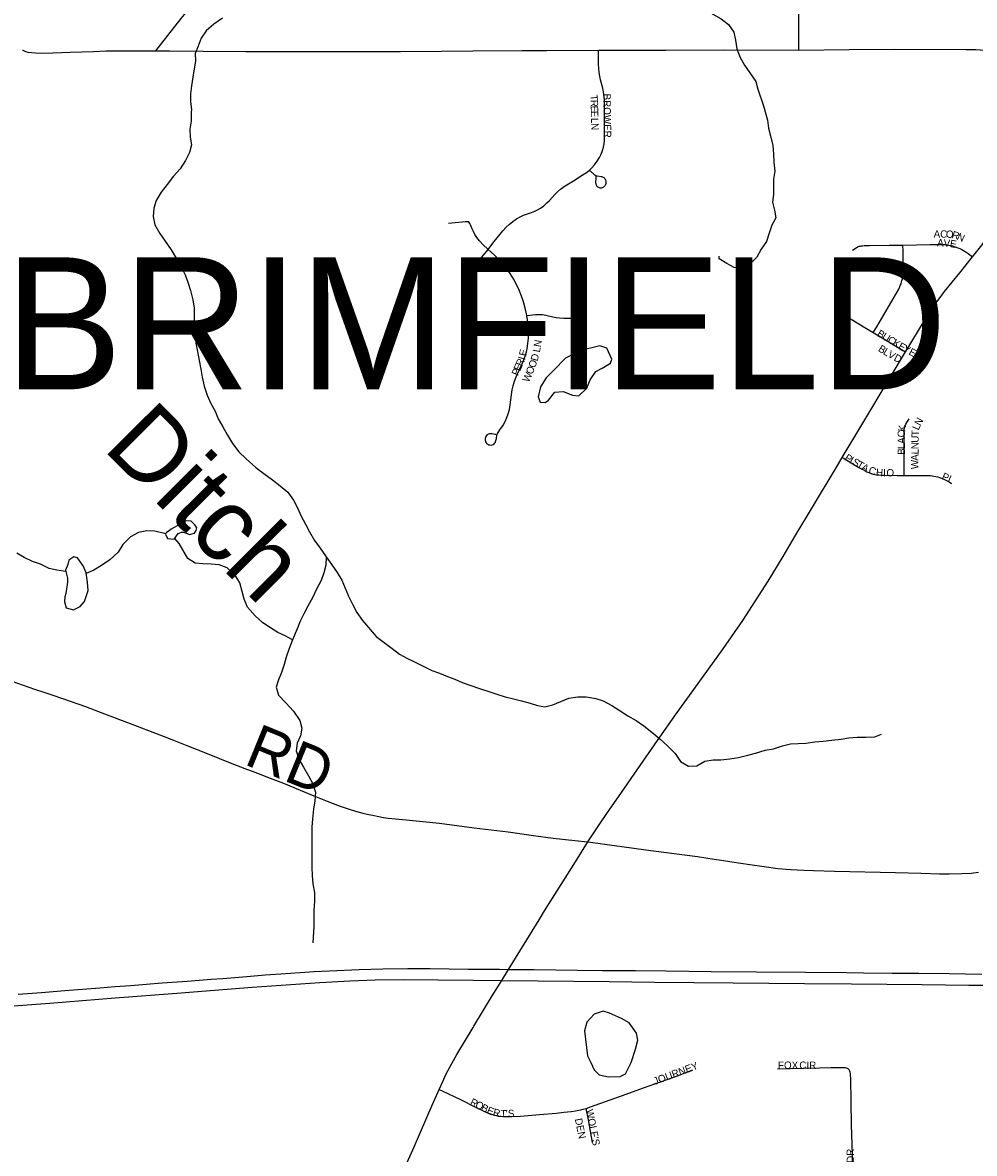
# Model space of a CAD drawing. Header units: feet. Extents: x 2113747 to 2516209, y 960708 to 1356798.
# Tile 54 of 206: x 2292399 to 2298881, y 1133424 to 1141125. Entities that reach past the tile are written whole.
import ezdxf

# ---------------------------------------------------------------- set-up
doc = ezdxf.new("R2010")
doc.units = ezdxf.units.FT
doc.header["$LTSCALE"] = 50
doc.header["$MEASUREMENT"] = 0
for name, color, linetype in [('0_Xref', 7, 'Continuous'), ('GM_X_County_Road', 3, 'Continuous'), ('GM_X_Interstate_Route', 1, 'Continuous'), ('GM_X_Minor_Lake', 5, 'Continuous'), ('GM_X_Minor_River', 5, 'Continuous'), ('GM_X_Minor_River_Text', 5, 'Continuous'), ('GM_X_Township_Road', 4, 'Continuous'), ('GM_X_Township_Road_Text', 4, 'Continuous'), ('GM_X_Township_Subdivision', 4, 'Continuous'), ('GM_X_Township_Subdivision_Text', 4, 'Continuous'), ('GM_X_Township_Text', 251, 'Continuous')]:
    doc.layers.add(name, color=color, linetype=linetype)
doc.styles.add('Styledgn030', font='dgn030.shx')
doc.styles.add('Styledgn031', font='dgn031.shx')

# ---------------------------------------------------------------- blocks, each defined once
blk = doc.blocks.new('POR')
at = {"layer": 'GM_X_County_Road', "flags": 128}
for points in [[(2298868.5, 1139530.6), (2298932.7, 1139611.9), (2298961.4, 1139651.6), (2298983.7, 1139684.3), (2299002.6, 1139718.8), (2299019.5, 1139756.9), (2299030.1, 1139784.1), (2299040.4, 1139818.4), (2299052.2, 1139865.5)], [(2298412.6, 1138882.9), (2298441.5, 1138931.2), (2298521.5, 1139063.2), (2298580.6, 1139157.3), (2298625.4, 1139223.1), (2298654.8, 1139262.7), (2298678.3, 1139294), (2298781.9, 1139421.7), (2298868.5, 1139530.6)], [(2297981.3, 1138162.6), (2298114.8, 1138384.8), (2298308.2, 1138708.8), (2298412.6, 1138882.9)], [(2296249, 1135545.3), (2296324.5, 1135661.8), (2296381.2, 1135746.2), (2296457.2, 1135853.3), (2296604.4, 1136066.6), (2296721.9, 1136236.4), (2296856.9, 1136426.5), (2296969.7, 1136583.9), (2297168.9, 1136861), (2297303.3, 1137053.1), (2297476.7, 1137320), (2297578.9, 1137489.6), (2297659, 1137625.1), (2297778.4, 1137825.2), (2297939.1, 1138092.3), (2297981.3, 1138162.6)], [(2295953.8, 1135075), (2296066, 1135255.1), (2296164.5, 1135410.2), (2296246, 1135540.7), (2296249, 1135545.3)], [(2295466.8, 1134281.9), (2295472.3, 1134291), (2295596.6, 1134495.9), (2295661.8, 1134601.7), (2295708.4, 1134677.3), (2295784.3, 1134800.4), (2295916.8, 1135015.5), (2295953.8, 1135075)], [(2295237, 1133859.8), (2295260.6, 1133914), (2295282.4, 1133961.4), (2295307.6, 1134011.2), (2295332.5, 1134057.4), (2295355.3, 1134097.2), (2295466.8, 1134281.9)], [(2294645.2, 1131312.5), (2294652.2, 1131340.1), (2294654.5, 1131363.4), (2294678.7, 1131663.8), (2294697.8, 1131872.9), (2294711.5, 1132026.5), (2294723.9, 1132170.3), (2294735.8, 1132317.7), (2294749.5, 1132471.8), (2294757.2, 1132559.1), (2294766.9, 1132657), (2294774.1, 1132717.7), (2294781.9, 1132771.7), (2294793, 1132816.7), (2294806.1, 1132857.1), (2294822.4, 1132899.4), (2294917, 1133134.5), (2295064.8, 1133469.5), (2295188.8, 1133751.7), (2295237, 1133859.8)]]:
    blk.add_lwpolyline(points, dxfattribs=at)
at = {"layer": 'GM_X_Interstate_Route', "flags": 128}
for points in [[(2292368.5, 1134507.6), (2292528.8, 1134520.3), (2292685.8, 1134532.9), (2292924.6, 1134551.5), (2293029.3, 1134559.9), (2293134.1, 1134567), (2293350, 1134584.3), (2293520.2, 1134597.2), (2293683.7, 1134609.3), (2293762.3, 1134615.3), (2293926, 1134628.4), (2294051.3, 1134638.8), (2294158.2, 1134647.4), (2294288.9, 1134656.8), (2294384, 1134662), (2294488.7, 1134667.3), (2294692, 1134675.8), (2294852.7, 1134680.5), (2295023.2, 1134683.1), (2295174.1, 1134682.2), (2295433.4, 1134679.6), (2295646.8, 1134678.1), (2295708.4, 1134677.3), (2295735.3, 1134677), (2295879.7, 1134675.1), (2296178.4, 1134672.2), (2296349, 1134670.2), (2296572.2, 1134668.6), (2296782.3, 1134667.1), (2297087.5, 1134663.5), (2297396, 1134661.3), (2297730.8, 1134657.8), (2298009.7, 1134655), (2298124.6, 1134653.8), (2298321.5, 1134652.3), (2298502, 1134650.8), (2298708.7, 1134648), (2298931.9, 1134645.1)], [(2291174.2, 1134339.1), (2291412, 1134357.7), (2291780.5, 1134386.4), (2292182.8, 1134416.9), (2292585.1, 1134446.8), (2293029.8, 1134482.2), (2293449.9, 1134514.6), (2293963.4, 1134555.5), (2294424, 1134588.5), (2294627.3, 1134598.2), (2294800.5, 1134604.9), (2295002, 1134607.9), (2295227.4, 1134606.5), (2295470.6, 1134604), (2295661.8, 1134601.7), (2295911, 1134598.8), (2296393.7, 1134593.7), (2296703, 1134590.6), (2297238.2, 1134586.5), (2297722.8, 1134580.8), (2298043.4, 1134578.8), (2298524.3, 1134574.3), (2298843.7, 1134570.4), (2299059.2, 1134568.4)]]:
    blk.add_lwpolyline(points, dxfattribs=at)
at = {"layer": 'GM_X_Minor_Lake'}
for p, q in [((2296096.8, 1138839.9), (2296014.9, 1138755.5)), ((2293466.7, 1137706.9), (2293410.7, 1137674.7)), ((2292705.4, 1137314.3), (2292693.6, 1137236.1)), ((2296224.6, 1134258.7), (2296247, 1134088.4))]:
    blk.add_line(p, q, dxfattribs=at)
at = {"layer": 'GM_X_Minor_Lake', "flags": 128}
for points in [[(2296014.9, 1138755.5), (2295965, 1138705.3), (2295925.1, 1138645.1), (2295909.3, 1138576.9), (2295923.4, 1138540.8), (2295957.4, 1138538.9), (2295981.3, 1138553), (2296023.2, 1138607.2), (2296081.2, 1138613.4), (2296143.3, 1138587.5), (2296187.3, 1138583.6), (2296241.2, 1138635.8), (2296263.1, 1138692), (2296303, 1138748.2), (2296346.9, 1138772.4), (2296402.9, 1138806.6), (2296410.8, 1138832.7), (2296376.7, 1138908.8), (2296330.6, 1138924.7), (2296200.7, 1138892.3), (2296156.7, 1138872.1), (2296096.8, 1138839.9)], [(2293410.7, 1137674.7), (2293398.8, 1137666.7), (2293376.8, 1137650.6), (2293372.8, 1137640.6), (2293386.9, 1137612.5), (2293430.9, 1137606.6), (2293458.8, 1137644.8), (2293480.8, 1137654.9), (2293496.8, 1137654.9), (2293534.8, 1137638.9), (2293570.8, 1137647.1), (2293580.8, 1137665.1), (2293584.7, 1137685.2), (2293572.7, 1137705.2), (2293546.7, 1137729.2), (2293512.6, 1137731.1), (2293490.6, 1137721), (2293466.7, 1137706.9)], [(2292693.6, 1137236.1), (2292687.6, 1137214), (2292683.7, 1137179.9), (2292695.8, 1137139.9), (2292745.8, 1137126), (2292791.8, 1137148.1), (2292821.7, 1137182.3), (2292845.5, 1137256.5), (2292841.4, 1137314.6), (2292831.3, 1137378.7), (2292811.2, 1137424.8), (2292773.1, 1137480.8), (2292749, 1137486.7), (2292713.1, 1137464.6), (2292707.1, 1137434.5), (2292691.2, 1137396.4), (2292697.3, 1137368.4), (2292705.3, 1137342.3), (2292705.4, 1137314.3)], [(2296247, 1134088.4), (2296269.1, 1134042.4), (2296291.2, 1133992.3), (2296325.3, 1133958.3), (2296389.3, 1133944.5), (2296469.4, 1133946.7), (2296505.3, 1133964.8), (2296543.2, 1134043.1), (2296573, 1134133.3), (2296588.8, 1134195.5), (2296578.7, 1134243.6), (2296530.6, 1134313.6), (2296476.5, 1134341.5), (2296396.4, 1134379.4), (2296352.4, 1134393.3), (2296292.4, 1134373.1), (2296240.5, 1134316.9), (2296224.6, 1134258.7)]]:
    blk.add_lwpolyline(points, dxfattribs=at)
at = {"layer": 'GM_X_Minor_River', "flags": 128}
for points in [[(2293759.4, 1141155.8), (2293701.7, 1141115.2), (2293650.1, 1141068.8), (2293614.5, 1141018.4), (2293595, 1140964.2), (2293575.4, 1140914), (2293575.8, 1140861.9), (2293568.2, 1140809.8), (2293558.6, 1140753.7), (2293549.1, 1140693.5), (2293541.5, 1140639.4), (2293541.9, 1140587.3), (2293548.4, 1140531.3), (2293546.5, 1140517.2)], [(2297083.9, 1141192.5), (2297156.8, 1141150.8), (2297207.1, 1141113.2), (2297243.4, 1141059.4), (2297253.8, 1141005.4), (2297262.3, 1140947.4), (2297284.7, 1140887.5), (2297315.1, 1140835.7), (2297351.5, 1140783.9), (2297391.9, 1140724.1), (2297406.3, 1140672.2), (2297445.1, 1140558.4), (2297445.1, 1140562.4)], [(2297445.1, 1140558.4), (2297472.1, 1140461.1), (2297478.5, 1140405.1), (2297492.9, 1140353.2), (2297507.4, 1140289.2), (2297511.9, 1140229.2), (2297514.3, 1140175.1), (2297520.7, 1140113.1), (2297513.2, 1140058.9), (2297511.6, 1140004.9), (2297512, 1139954.8), (2297506.4, 1139902.7), (2297518.8, 1139848.7), (2297529.2, 1139794.7), (2297501.6, 1139744.4), (2297484, 1139690.2), (2297464.5, 1139634), (2297428.9, 1139581.7), (2297399.3, 1139527.4), (2297349.8, 1139476.9), (2297298, 1139450.5), (2297244, 1139458), (2297193.9, 1139483.7), (2297143.6, 1139515.3), (2297143.5, 1139535.3)], [(2293546.5, 1140517.2), (2293546.8, 1140452.8), (2293538.9, 1140398.7), (2293541, 1140344.6), (2293549.1, 1140292.5), (2293535.2, 1140240.4), (2293509.3, 1140186.2), (2293471.5, 1140130), (2293427.6, 1140079.8), (2293383.7, 1140023.5), (2293341.8, 1139969.3), (2293309.9, 1139913.1), (2293292, 1139861), (2293288.1, 1139804.8), (2293300.2, 1139748.8), (2293334.4, 1139688.7), (2293370.5, 1139636.7), (2293410.6, 1139576.7), (2293444.8, 1139520.6), (2293478.9, 1139460.6), (2293507, 1139406.5), (2293525.1, 1139356.5), (2293543.3, 1139300.4), (2293557.4, 1139236.3), (2293567.5, 1139180.2), (2293567.8, 1139052), (2293573.9, 1138997.9), (2293580, 1138941.8), (2293590.2, 1138885.7), (2293602.3, 1138823.6), (2293612.4, 1138765.5), (2293622.5, 1138709.4), (2293636.7, 1138649.3), (2293656.8, 1138587.2), (2293680.9, 1138531.2), (2293711.1, 1138479.1), (2293731.2, 1138427.1), (2293763.3, 1138373), (2293795.4, 1138315), (2293827.6, 1138258.9), (2293871.7, 1138200.9), (2293921.8, 1138155), (2293987.9, 1138095), (2294042, 1138053.1), (2294102.1, 1138011.1), (2294152.2, 1137971.2), (2294204.3, 1137927.2), (2294244.5, 1137873.2), (2294270.6, 1137821.1), (2294294.7, 1137769.1), (2294324.8, 1137709.1), (2294352.9, 1137657), (2294387.1, 1137599), (2294425.2, 1137545), (2294467.3, 1137486.9), (2294505.5, 1137432.9), (2294541.6, 1137380.9), (2294573.7, 1137326.9), (2294595.8, 1137272.8), (2294617.9, 1137218.8), (2294648.1, 1137160.7), (2294676.2, 1137106.7), (2294714.3, 1137052.7), (2294806.6, 1136944.7), (2294860.7, 1136902.7), (2294914.8, 1136862.8), (2294964.9, 1136824.8), (2295016.9, 1136796.9), (2295069, 1136771), (2295127.1, 1136741.1), (2295187.1, 1136713.2), (2295239.2, 1136693.3), (2295293.3, 1136671.3), (2295343.3, 1136653.4), (2295393.4, 1136631.5), (2295451.4, 1136609.6), (2295511.5, 1136589.7), (2295573.5, 1136569.8), (2295627.6, 1136551.9), (2295685.6, 1136534.1), (2295741.7, 1136520.2), (2295795.7, 1136506.3), (2295855.8, 1136490.4), (2295905.8, 1136474.5), (2295955.8, 1136464.6), (2296009.8, 1136478.8), (2296063.8, 1136500.9), (2296119.7, 1136525.1), (2296179.7, 1136533.3), (2296237.7, 1136533.4), (2296303.8, 1136521.6), (2296353.8, 1136505.7), (2296411.9, 1136473.8), (2296462, 1136441.8), (2296520.1, 1136403.9), (2296578.2, 1136372), (2296630.2, 1136336), (2296684.3, 1136292.1), (2296740.5, 1136244.1), (2296790.6, 1136200.2), (2296842.7, 1136146.2)], [(2293374.4, 1137644.4), (2293298.7, 1137662.4), (2293244.7, 1137664.3), (2293188.7, 1137652.1), (2293134.8, 1137623.9), (2293082.9, 1137569.7), (2293049, 1137519.5), (2292993.1, 1137467.3), (2292937.2, 1137427.1), (2292883.3, 1137396.9), (2292832.3, 1137372.1)], [(2294236.5, 1136921.2), (2294186.4, 1136949.1), (2294136.4, 1136971.1), (2294086.3, 1137003), (2294036.2, 1137036.9), (2293982.1, 1137084.9), (2293930, 1137142.9), (2293907.9, 1137198.9), (2293893.7, 1137251), (2293877.6, 1137309.1), (2293847.5, 1137361.1), (2293793.4, 1137411.1), (2293737.3, 1137433), (2293683.3, 1137436.9), (2293627.3, 1137438.8), (2293575.3, 1137444.6), (2293525.2, 1137474.6), (2293465, 1137578.6), (2293435.2, 1137612.6)], [(2292693.1, 1137387.5), (2292633.2, 1137396.3), (2292581.2, 1137408.2), (2292521.1, 1137436.1), (2292467.1, 1137456), (2292411, 1137481.9), (2292360.9, 1137511.9)], [(2294467.3, 1137486.9), (2294463.5, 1137430.8), (2294449.6, 1137378.7), (2294431.7, 1137324.5), (2294399.8, 1137266.3), (2294375.9, 1137212.1), (2294342, 1137149.9), (2294314.1, 1137097.8), (2294290.3, 1137047.6), (2294268.4, 1136997.4), (2294236.5, 1136921.2), (2294214.6, 1136863), (2294194.8, 1136802.9), (2294180.9, 1136752.7), (2294163, 1136698.6), (2294141.1, 1136648.4), (2294125.2, 1136598.3), (2294141.3, 1136544.2), (2294191.4, 1136492.2), (2294243.6, 1136436.2), (2294287.7, 1136372.2), (2294299.8, 1136320.1), (2294291.9, 1136268), (2294268, 1136217.8), (2294262.2, 1136165.7), (2294280.3, 1136107.6), (2294312.4, 1136053.6), (2294346.5, 1135995.6), (2294374.7, 1135941.5), (2294392.8, 1135883.4), (2294388.9, 1135825.3), (2294381, 1135767.2), (2294373.2, 1135701), (2294369.3, 1135648.9), (2294369.5, 1135530.7), (2294367.7, 1135476.5), (2294367.9, 1135370.3), (2294370, 1135316.2), (2294376.1, 1135260.1), (2294386.3, 1135200), (2294386.4, 1135141.9), (2294382.5, 1135077.8), (2294382.6, 1135019.6), (2294382.8, 1134969.5), (2294375, 1134857.3)], [(2296842.7, 1136146.2), (2296878.8, 1136092.2), (2296932.9, 1136060.2), (2296990.9, 1136062.4), (2297044.8, 1136094.6), (2297100.8, 1136104.7), (2297154.8, 1136104.9), (2297214.8, 1136111), (2297274.8, 1136119.2), (2297336.8, 1136135.4), (2297390.8, 1136149.6), (2297456.8, 1136169.8), (2297512.7, 1136179.9), (2297574.7, 1136200.1), (2297628.7, 1136212.3), (2297680.7, 1136214.4), (2297732.7, 1136218.5), (2297794.7, 1136226.7), (2297850.7, 1136230.9), (2297910.7, 1136237), (2297972.7, 1136245.2), (2298024.7, 1136253.3), (2298082.7, 1136257.5), (2298140.7, 1136257.6), (2298202.7, 1136261.8), (2298248.7, 1136277.9)]]:
    blk.add_lwpolyline(points, dxfattribs=at)
at = {"layer": 'GM_X_Township_Road', "flags": 128}
for points in [[(2297686, 1140937.7), (2297685.1, 1141179.4), (2297688.9, 1141406), (2297690.6, 1141560.8), (2297689.4, 1141760.4), (2297688.5, 1141845.6), (2297688.7, 1141996.5), (2297689.2, 1142180.1), (2297690.5, 1142462.1)], [(2293306.9, 1140933.8), (2293387.8, 1141036.2), (2293479.3, 1141152.1), (2293525.2, 1141208), (2293557.1, 1141245.3), (2293606.1, 1141301.5), (2293636.6, 1141338.9), (2293662.4, 1141372.3), (2293686.7, 1141407), (2293718.9, 1141456.3), (2293748, 1141503.8), (2293796.8, 1141585.3), (2293874.1, 1141712.1)], [(2292398.3, 1140937.9), (2292400.3, 1140936.7), (2292419.4, 1140928.9), (2292434, 1140924.8), (2292460.6, 1140920.8), (2292487.1, 1140919), (2292526.8, 1140917.7), (2292605.7, 1140918.4), (2292723.8, 1140922.9), (2292881.5, 1140929.1), (2292967, 1140932.1), (2293113.4, 1140933.5), (2293306.9, 1140933.8)], [(2293306.9, 1140933.8), (2293398.6, 1140933.1), (2293629.4, 1140931.4)], [(2293629.4, 1140931.4), (2293919.5, 1140929.2), (2294562.2, 1140929.3), (2294972.3, 1140929.1), (2295252.3, 1140931.3)], [(2295252.3, 1140931.3), (2295464.4, 1140932.9), (2295802.1, 1140934), (2295969.4, 1140934.4), (2296321.2, 1140936.8)], [(2296321.2, 1140936.8), (2296776.5, 1140938.3), (2297173.6, 1140938.8), (2297686, 1140937.7)], [(2297686, 1140937.7), (2298029.1, 1140941.7), (2298337.6, 1140943.6), (2298822.7, 1140941.3), (2298858.6, 1140941.6), (2298891.1, 1140941.1), (2298920.3, 1140939.6), (2298942.7, 1140937.1), (2298962.4, 1140933.2), (2298981.9, 1140926.7), (2298996.7, 1140919.3), (2299009.3, 1140910.6), (2299018.8, 1140901.5), (2299019.4, 1140900.7)], [(2292325.9, 1136640.7), (2292402.4, 1136613.4), (2292480.4, 1136585.7), (2292550.1, 1136562.2), (2292604.8, 1136543.8), (2292729.1, 1136501.8), (2292828.1, 1136467.2), (2292956.5, 1136417.6), (2293131.5, 1136351.6), (2293333.8, 1136274.2), (2293426.1, 1136238.6), (2293517.9, 1136201.9), (2293644.7, 1136151), (2293823.6, 1136079.9), (2293912.5, 1136046), (2293981.3, 1136020.1), (2294085.8, 1135979.7), (2294176.9, 1135945.8), (2294289.2, 1135898.4), (2294394.5, 1135854.6), (2294473.3, 1135821.9), (2294554.3, 1135791.6), (2294629.5, 1135765.6), (2294665.6, 1135755), (2294715.9, 1135741.1), (2294745, 1135734.8), (2294782.1, 1135726.9), (2294824.2, 1135718.1), (2294856, 1135712.5), (2294889.6, 1135708), (2295010.2, 1135695.8), (2295238.5, 1135671.7), (2295474.3, 1135642.1), (2295706.5, 1135612.9), (2295878.7, 1135589.7), (2296012.1, 1135571.8), (2296158.7, 1135555), (2296249, 1135545.3)], [(2296249, 1135545.3), (2296265.9, 1135543.5), (2296348.5, 1135532.2), (2296395.5, 1135525.3)], [(2296395.5, 1135525.3), (2296479.5, 1135512.9), (2296642.3, 1135491.3), (2296765.4, 1135475.8), (2296995.6, 1135445), (2297109.2, 1135428.5), (2297157.7, 1135420.7), (2297228.9, 1135409), (2297350.7, 1135390.3), (2297449.2, 1135376.7), (2297542.2, 1135364.8), (2297628, 1135357.6), (2297720.2, 1135352.9), (2297784.6, 1135350.4), (2297927.7, 1135346.2), (2298342.5, 1135335.8), (2298517.4, 1135331.7), (2298643.3, 1135328.2), (2298709.1, 1135327.6), (2298794.6, 1135330), (2298858.4, 1135332.3), (2298909.2, 1135339.5)]]:
    blk.add_lwpolyline(points, dxfattribs=at)
at = {"layer": 'GM_X_Township_Subdivision', "flags": 128}
for points in [[(2296259, 1140119.7), (2296262, 1140122.3), (2296276.3, 1140136), (2296293.7, 1140156.3), (2296311.1, 1140180.6), (2296326.7, 1140206.2), (2296338.7, 1140230), (2296348.4, 1140254.9), (2296354.9, 1140277.4), (2296359.3, 1140300.5), (2296361.4, 1140320.5), (2296362.8, 1140396.3), (2296362.1, 1140547.2), (2296360.8, 1140600), (2296357.3, 1140637.7), (2296353.2, 1140665.7), (2296350.2, 1140678.7), (2296334.9, 1140735.9), (2296329.6, 1140760.6), (2296326.1, 1140785.8), (2296323.1, 1140812.5), (2296321.8, 1140845), (2296321.2, 1140936.8)], [(2295568.7, 1139580.8), (2295601.9, 1139622.6), (2295669.9, 1139706.7), (2295691.4, 1139731), (2295712.5, 1139751), (2295737.8, 1139771.3), (2295761.9, 1139787.6), (2295787.3, 1139801.8), (2295810.8, 1139812.5), (2295857.1, 1139828.8), (2295881.9, 1139838.4), (2295905.9, 1139850), (2295925.9, 1139862.1), (2295947.6, 1139877.7), (2295970.2, 1139897.3), (2295986.6, 1139913.9), (2296023.9, 1139955.4), (2296042.5, 1139973.5), (2296062, 1139990.4), (2296077.5, 1140002.1), (2296093.5, 1140013.2), (2296149.6, 1140046.8), (2296210.8, 1140085.3), (2296246.5, 1140109.2), (2296259, 1140119.7)], [(2296302.9, 1140079.2), (2296303.1, 1140072.5), (2296303.1, 1140066), (2296302.3, 1140056), (2296301.6, 1140047.5), (2296301.1, 1140038.7), (2296301.4, 1140034), (2296302, 1140029.2), (2296303.1, 1140024.3), (2296304.9, 1140019.5), (2296307.6, 1140014.9), (2296310.5, 1140011), (2296315.3, 1140006.9), (2296320.9, 1140003.6), (2296325.7, 1140001.7), (2296330.2, 1140000.3), (2296334.6, 1139999.7), (2296338.7, 1139999.9), (2296343.2, 1140000.5), (2296348.4, 1140002.3), (2296353.2, 1140004.3), (2296357.2, 1140006.6), (2296360.5, 1140009.4), (2296364.3, 1140013.2), (2296367.4, 1140017.3), (2296369.8, 1140021.4), (2296371.6, 1140025.6), (2296373, 1140030.8), (2296373.7, 1140035.3), (2296373.6, 1140041.8), (2296372.8, 1140046.4), (2296371.3, 1140051.3), (2296368.9, 1140055.7), (2296366.5, 1140059.9), (2296363.1, 1140063.8), (2296359.6, 1140066.8), (2296355.7, 1140069.4), (2296351.5, 1140071.6), (2296346.5, 1140073.2), (2296341.3, 1140074.6), (2296312.4, 1140079), (2296306.6, 1140080.1), (2296302, 1140081.6), (2296296.3, 1140085.4), (2296259, 1140119.7)], [(2295298.9, 1139758.9), (2295415, 1139771.2), (2295430.3, 1139771.3), (2295436.2, 1139770.2)], [(2295568.7, 1139580.8), (2295532.8, 1139614.8), (2295510.6, 1139637.8), (2295492.8, 1139660.7), (2295478.4, 1139682.2), (2295468.7, 1139701.8), (2295458.2, 1139725.9), (2295449.8, 1139747.7), (2295444.8, 1139757.7), (2295436.2, 1139770.2)], [(2298049.7, 1139574.6), (2298082.8, 1139595.6), (2298090.3, 1139599.3), (2298096.1, 1139601.5), (2298103.1, 1139603.2), (2298109.5, 1139604.3), (2298117.9, 1139605.4), (2298129.1, 1139606.3), (2298139.7, 1139606.9), (2298166.4, 1139607.8), (2298299.9, 1139609.2), (2298394.5, 1139610)], [(2298192, 1139014.6), (2298215.5, 1139054), (2298296.6, 1139189.5), (2298351.3, 1139283.3), (2298365.5, 1139309.6), (2298371.3, 1139321.5), (2298376.4, 1139333.9), (2298381, 1139346.9), (2298385.1, 1139359.3), (2298387.6, 1139368.1), (2298390.2, 1139380.1), (2298391.8, 1139391.2), (2298393.4, 1139405.3), (2298394.4, 1139419.6), (2298395.1, 1139435.2), (2298395.2, 1139506.8), (2298394.8, 1139568.1), (2298394.5, 1139610)], [(2298394.5, 1139610), (2298579.8, 1139613.4), (2298668, 1139613.5), (2298680.2, 1139612.8), (2298693.7, 1139611.6), (2298705.7, 1139610.2), (2298718, 1139607.9), (2298731, 1139604.8), (2298744.1, 1139600.9), (2298755.8, 1139596.8), (2298768.4, 1139592.2), (2298781.2, 1139586.7), (2298794.7, 1139579.8), (2298807.1, 1139573), (2298818.6, 1139566.1), (2298839.2, 1139552.8), (2298868.5, 1139530.6)], [(2295482.3, 1139474.4), (2295568.7, 1139580.8)], [(2295832.7, 1139131), (2295830.9, 1139142.4), (2295822.3, 1139181.1), (2295810.8, 1139222.4), (2295796.9, 1139263), (2295780.7, 1139302.7), (2295762.2, 1139341.5), (2295741.5, 1139379), (2295718.7, 1139415.3), (2295694, 1139450.4), (2295669.3, 1139481.5), (2295642.8, 1139510.9), (2295612.4, 1139541.2), (2295568.7, 1139580.8)], [(2295621.7, 1138320.4), (2295613.9, 1138320.9), (2295606.1, 1138321.3), (2295593.5, 1138323.5), (2295585.9, 1138324.2), (2295578, 1138323.5), (2295570.7, 1138321.2), (2295564.1, 1138317.3), (2295558.5, 1138312.2), (2295554, 1138306.2), (2295550.9, 1138299.3), (2295549.2, 1138292), (2295549.1, 1138286), (2295549.2, 1138280.6), (2295550.6, 1138274.8), (2295552.6, 1138270), (2295556.5, 1138263.5), (2295561.5, 1138258.1), (2295567.5, 1138253.4), (2295574.4, 1138250.2), (2295581.7, 1138248.4), (2295589.2, 1138248.2), (2295596.8, 1138249.5), (2295603.7, 1138252.4), (2295609.9, 1138256.7), (2295615.2, 1138262.2), (2295619.1, 1138268.6), (2295622.7, 1138278.8), (2295625.3, 1138292.2), (2295629.2, 1138314.2), (2295633, 1138325.7), (2295637.4, 1138333.9), (2295654.3, 1138357.7), (2295668.9, 1138379.9), (2295684.9, 1138408.9), (2295697.4, 1138436), (2295706.5, 1138461), (2295714.4, 1138489.8), (2295720.5, 1138522.5), (2295728.8, 1138591), (2295733.6, 1138623.1), (2295739.6, 1138651.7), (2295748.7, 1138682.7), (2295760.2, 1138713), (2295781, 1138757.2), (2295801.8, 1138802), (2295816.6, 1138838.8), (2295827.8, 1138873.5), (2295835.7, 1138905.7), (2295840.8, 1138938.5), (2295843.6, 1138974.8), (2295844.1, 1139014.5), (2295842.1, 1139057.3), (2295837.7, 1139100), (2295832.7, 1139131)], [(2295832.7, 1139131), (2295892.9, 1139137.3), (2295916.1, 1139137.9), (2295939, 1139136), (2295961.7, 1139132.3), (2296009.8, 1139121.7), (2296032.5, 1139117.6), (2296055.3, 1139114.6), (2296084.8, 1139112.3), (2296127.5, 1139111.5), (2296157.1, 1139111.9), (2296189.9, 1139112.5)], [(2298030.4, 1139112.1), (2298146.4, 1139042), (2298192, 1139014.6)], [(2298192, 1139014.6), (2298241.8, 1138984.6), (2298342.8, 1138924), (2298384.1, 1138899.7), (2298412.6, 1138882.9)], [(2298403.1, 1138040.8), (2298403.1, 1138086.8), (2298403.2, 1138188.4), (2298402.5, 1138294), (2298402.9, 1138346.9), (2298403.5, 1138354.7), (2298404.6, 1138363.6), (2298405.9, 1138370.3), (2298408.1, 1138376.9), (2298410.8, 1138382.8), (2298414.5, 1138389.5), (2298435.7, 1138425.9)], [(2297981.3, 1138162.6), (2297993.2, 1138155.7), (2298040.8, 1138127.6), (2298093.7, 1138096.2), (2298134, 1138073.7), (2298148.2, 1138066.4), (2298161.1, 1138060.8), (2298170.2, 1138057), (2298180, 1138053.9), (2298192.2, 1138050.5), (2298202.8, 1138048.2), (2298215.8, 1138046.1), (2298229.3, 1138044.3), (2298245.1, 1138042.8), (2298262.3, 1138042.1), (2298354.3, 1138040.9), (2298403.1, 1138040.8)], [(2298403.1, 1138040.8), (2298531.8, 1138041.1), (2298551.5, 1138040.8), (2298570.4, 1138040.2), (2298581.8, 1138039.5), (2298592.2, 1138038.2), (2298605.2, 1138036.2), (2298618.8, 1138033.5), (2298631.6, 1138030.4), (2298643.7, 1138026.6), (2298655.7, 1138022.6), (2298668, 1138017.7), (2298691.3, 1138006.6), (2298708.2, 1137997.2), (2298725.5, 1137986.9)], [(2296236.8, 1133730.1), (2296265.4, 1133739.8), (2296401.4, 1133788.2), (2296509.3, 1133827.2), (2296626.6, 1133869.5), (2296858.3, 1133952.9), (2296963.4, 1133992.9)], [(2297540.8, 1134000.3), (2297714.8, 1134004), (2297826.3, 1134006.3), (2297903.5, 1134007.7), (2297977.4, 1134009.4), (2297991.9, 1134009.2), (2298001.7, 1134008.8), (2298008.2, 1134007.2), (2298014, 1134004.8), (2298019.3, 1134001.6), (2298023.6, 1133997.9)], [(2298058.1, 1133041.9), (2298054.9, 1133177.7), (2298053.2, 1133269.5), (2298049.8, 1133417.1), (2298044.6, 1133617.2), (2298040.7, 1133774.7), (2298038.3, 1133934.1), (2298037.3, 1133957.6), (2298036.4, 1133967.9), (2298034.6, 1133977.4), (2298032.9, 1133983.3), (2298030.3, 1133988.8), (2298027.3, 1133993.8), (2298023.6, 1133997.9)], [(2295237, 1133859.8), (2295256, 1133850.8), (2295381, 1133791.7), (2295489, 1133737.5), (2295544.6, 1133709.7), (2295571.6, 1133698.4), (2295599.2, 1133689), (2295613.3, 1133684.8), (2295627.3, 1133681.3), (2295641.5, 1133678.2), (2295655.9, 1133676.3), (2295675.1, 1133674.8), (2295697, 1133674.3), (2295720.7, 1133674.8), (2295789.4, 1133678.1), (2295920.2, 1133688.8), (2296034.6, 1133698.2), (2296084.4, 1133703.7), (2296135.6, 1133709.5), (2296163.4, 1133713.2), (2296187.1, 1133717.5), (2296200.8, 1133720.5), (2296216.4, 1133724.4), (2296236.8, 1133730.1)], [(2296281.2, 1133497.4), (2296267.4, 1133576), (2296253.1, 1133652.9), (2296236.8, 1133730.1)]]:
    blk.add_lwpolyline(points, dxfattribs=at)
at = {"layer": 'GM_X_Minor_River_Text', "insert": (2292933.6, 1138217.7), "char_height": 500.196, "attachment_point": 7, "rotation": 314.97687, "line_spacing_factor": 0.8, "style": 'Styledgn031'}
blk.add_mtext('{\\Fdgn000|c0;\\C256;Ditch}', dxfattribs=at)
at = {"layer": 'GM_X_Township_Road_Text', "insert": (2293898.7, 1136077), "char_height": 300, "attachment_point": 7, "rotation": 337.82873, "line_spacing_factor": 0.8, "style": 'Styledgn030'}
blk.add_mtext('{\\Fdgn000|c0;\\C256;RD}', dxfattribs=at)
at = {"layer": 'GM_X_Township_Subdivision_Text', "char_height": 50, "attachment_point": 7, "line_spacing_factor": 0.8, "style": 'Styledgn030'}
for s, insert, rotation in [('{\\Fdgn000|c0;\\C256;T}', (2296263.7, 1140631.7), 274.868), ('{\\Fdgn000|c0;\\C256;BROWER}', (2296352.7, 1140641), 270.97266), ('{\\Fdgn000|c0;\\C256;R}', (2296266.6, 1140597.9), 272.35663), ('{\\Fdgn000|c0;\\C256;E}', (2296268.2, 1140558.7), 271.55776), ('{\\Fdgn000|c0;\\C256;E}', (2296269.1, 1140523.7), 271.22935), ('{\\Fdgn000|c0;\\C256;L}', (2296270.2, 1140475.4), 271.17472), ('{\\Fdgn000|c0;\\C256;N}', (2296270.9, 1140440.1), 271.17668), ('{\\Fdgn000|c0;\\C256;A}', (2298602.9, 1139661.6), 358.3603), ('{\\Fdgn000|c0;\\C256;C}', (2298646.9, 1139660.3), 358.34816), ('{\\Fdgn000|c0;\\C256;O}', (2298686.5, 1139659.2), 358.36016), ('{\\Fdgn000|c0;\\C256;R}', (2298723, 1139659.1), 343.77769), ('{\\Fdgn000|c0;\\C256;N}', (2298757.4, 1139649.4), 336.35936), ('{\\Fdgn000|c0;\\C256;A}', (2298626.4, 1139602), 357.24458), ('{\\Fdgn000|c0;\\C256;V}', (2298670, 1139599.9), 356.65407), ('{\\Fdgn000|c0;\\C256;E}', (2298710.2, 1139597.8), 349.36524), ('{\\Fdgn000|c0;\\C256;B}', (2298212.9, 1138993.8), 328.83635), ('{\\Fdgn000|c0;\\C256;U}', (2298246.8, 1138973.3), 328.85183), ('{\\Fdgn000|c0;\\C256;N}', (2295928, 1138912.5), 80.27352), ('{\\Fdgn000|c0;\\C256;B}', (2298221.1, 1138890.6), 328.39887), ('{\\Fdgn000|c0;\\C256;C}', (2298284.5, 1138950.6), 328.85517), ('{\\Fdgn000|c0;\\C256;K}', (2298318.4, 1138930.1), 328.85183), ('{\\Fdgn000|c0;\\C256;E}', (2298357.2, 1138906.6), 329.97763), ('{\\Fdgn000|c0;\\C256;Y}', (2298389.8, 1138887.8), 331.89902), ('{\\Fdgn000|c0;\\C256;I}', (2295819.5, 1138823.6), 72.75188), ('{\\Fdgn000|c0;\\C256;E}', (2295827.7, 1138851.2), 78.26318), ('{\\Fdgn000|c0;\\C256;D}', (2295905.8, 1138815.8), 74.81754), ('{\\Fdgn000|c0;\\C256;L}', (2295921, 1138876.4), 79.00613), ('{\\Fdgn000|c0;\\C256;L}', (2298254.9, 1138869.7), 328.5265), ('{\\Fdgn000|c0;\\C256;V}', (2298285.8, 1138850.9), 329.3272), ('{\\Fdgn000|c0;\\C256;D}', (2298327.2, 1138826.4), 332.63435), ('{\\Fdgn000|c0;\\C256;E}', (2298429, 1138866.9), 332.25142), ('{\\Fdgn000|c0;\\C256;P}', (2295772.3, 1138715.5), 66.18449), ('{\\Fdgn000|c0;\\C256;E}', (2295786.5, 1138747.7), 66.20007), ('{\\Fdgn000|c0;\\C256;R}', (2295800.7, 1138779.9), 66.20515), ('{\\Fdgn000|c0;\\C256;O}', (2295870.2, 1138724.7), 66.84962), ('{\\Fdgn000|c0;\\C256;O}', (2295888.9, 1138768.8), 69.98353), ('{\\Fdgn000|c0;\\C256;W}', (2295846.3, 1138671.4), 65.88725), ('{\\Fdgn000|c0;\\C256;K}', (2298408.5, 1138335.1), 80.69217), ('{\\Fdgn000|c0;\\C256;L}', (2298500.3, 1138344.9), 66.14847), ('{\\Fdgn000|c0;\\C256;N}', (2298513.4, 1138374.8), 61.17675), ('{\\Fdgn000|c0;\\C256;C}', (2298408.7, 1138300.2), 89.85426), ('{\\Fdgn000|c0;\\C256;U}', (2298501.6, 1138263.6), 89.12565), ('{\\Fdgn000|c0;\\C256;T}', (2298502.3, 1138307.7), 89.16615), ('{\\Fdgn000|c0;\\C256;B}', (2298408.4, 1138181.4), 89.85426), ('{\\Fdgn000|c0;\\C256;L}', (2298408.5, 1138221), 89.83605), ('{\\Fdgn000|c0;\\C256;A}', (2298408.6, 1138256.2), 89.8578), ('{\\Fdgn000|c0;\\C256;N}', (2298500.9, 1138219.7), 89.12565), ('{\\Fdgn000|c0;\\C256;P}', (2297992.1, 1138148.9), 327.6818), ('{\\Fdgn000|c0;\\C256;I}', (2298024.6, 1138128.4), 330.26226), ('{\\Fdgn000|c0;\\C256;S}', (2298044, 1138117.4), 330.49847), ('{\\Fdgn000|c0;\\C256;A}', (2298499.7, 1138140.5), 89.13696), ('{\\Fdgn000|c0;\\C256;L}', (2298500.4, 1138184.5), 89.12573), ('{\\Fdgn000|c0;\\C256;T}', (2298074.6, 1138100), 330.49847), ('{\\Fdgn000|c0;\\C256;A}', (2298106.1, 1138082.2), 331.33012), ('{\\Fdgn000|c0;\\C256;C}', (2298154.7, 1138056.6), 340.11784), ('{\\Fdgn000|c0;\\C256;H}', (2298208, 1138039.3), 353.49144), ('{\\Fdgn000|c0;\\C256;I}', (2298259.3, 1138033.9), 359.56264), ('{\\Fdgn000|c0;\\C256;O}', (2298281.6, 1138033.7), 359.82374), ('{\\Fdgn000|c0;\\C256;W}', (2298498.9, 1138083.3), 89.12557), ('{\\Fdgn000|c0;\\C256;PL}', (2298653.7, 1138016.6), 336.36919), ('{\\Fdgn000|c0;\\C256;JOURNEY}', (2296705.5, 1133889.3), 20.44795), ('{\\Fdgn000|c0;\\C256;FOX}', (2297543.4, 1133998.8), 0.00001), ('{\\Fdgn000|c0;\\C256;CIR}', (2297688.6, 1133998.8), 0.00001), ('{\\Fdgn000|c0;\\C256;R}', (2295441.5, 1133757.5), 332.87027), ('{\\Fdgn000|c0;\\C256;O}', (2295476.7, 1133739.5), 332.8583), ('{\\Fdgn000|c0;\\C256;B}', (2295515.9, 1133719.4), 332.83758), ('{\\Fdgn000|c0;\\C256;E}', (2295555.5, 1133699.3), 336.70477), ('{\\Fdgn000|c0;\\C256;R}', (2295598.5, 1133681.7), 345.8344), ('{\\Fdgn000|c0;\\C256;T}', (2295652.2, 1133669.9), 358.32299), ("{\\Fdgn000|c0;\\C256;'}", (2295690.5, 1133668.8), 0.85059), ('{\\Fdgn000|c0;\\C256;S}', (2295705.5, 1133669.1), 2.29032), ("{\\Fdgn000|c0;\\C256;WOLF'S}", (2296234, 1133718.5), 281.30826), ('{\\Fdgn000|c0;\\C256;DEN}', (2296159.4, 1133657.6), 281.68913), ('{\\Fdgn000|c0;\\C256;DR}', (2298060.9, 1133359.1), 90)]:
    blk.add_mtext(s, dxfattribs=dict(at, insert=insert, rotation=rotation))
at = {"layer": 'GM_X_Township_Text', "insert": (2292276.4, 1138626.7), "char_height": 900, "attachment_point": 7, "rotation": 0.00001, "line_spacing_factor": 0.8, "style": 'Styledgn031'}
blk.add_mtext('{\\Fdgn000|c0;\\C256;BRIMFIELD}', dxfattribs=at)

msp = doc.modelspace()

# ---------------------------------------------------------------- block references
at = {"layer": '0_Xref'}
msp.add_blockref('POR', (0, 0), dxfattribs=at)

doc.saveas('drawing.dxf')
